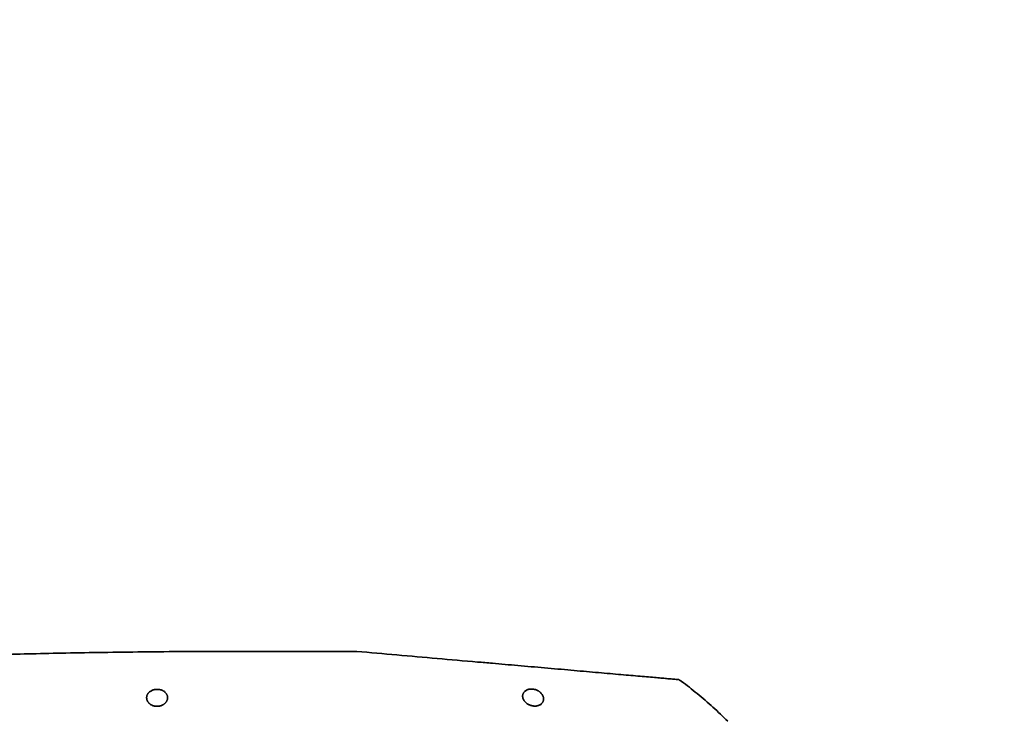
# Model space of a CAD drawing. Header units: millimetres. Extents: x 0 to 14900, y 0 to 10500.
# Tile 46 of 50: x 12322 to 12790, y 5894 to 6227. Entities that reach past the tile are written whole.
import ezdxf

# ---------------------------------------------------------------- set-up
doc = ezdxf.new("R2010")
doc.units = ezdxf.units.MM
doc.header["$LTSCALE"] = 25
doc.styles.add('SLDTEXTSTYLE0', font='TXT', dxfattribs={"width": 0.605})
doc.dimstyles.new('SLDDIMSTYLE2', dxfattribs={"dimtxt": 87.5, "dimasz": 87.5, "dimexe": 0, "dimexo": 0.0625, "dimgap": 21.875, "dimtad": 1, "dimdec": 4, "dimlfac": 25, "dimzin": 12, "dimdsep": 46, "dimtxsty": 'SLDTEXTSTYLE0', "dimsah": 1, "dimcen": 0.09, "dimadec": 1, "dimazin": 3, "dimtfac": 1, "dimtofl": 0, "dimtmove": 0, "dimatfit": 3, "dimfxl": 1, "dimfrac": 2, "dimtolj": 1, "dimtzin": 12, "dimarcsym": 0})

# ---------------------------------------------------------------- blocks, each defined once
blk = doc.blocks.new('_D_6')
at = {"color": 7, "linetype": 'Continuous', "lineweight": 0}
for p, q in [((7972.55, 6237.04), (7775.38, 6271.81)), ((12131.86, 5733.81), (13924.74, 5733.81))]:
    blk.add_line(p, q, dxfattribs=at)
at = {"color": 7, "linetype": 'Continuous', "lineweight": 18}
blk.add_arc((10826.53, 5733.81), 3060.71, 0, 170, dxfattribs=at)
for points in [[(7812.31, 6265.3), (7841.01, 6348.9), (7816.46, 6353.59)], [(13887.24, 5733.81), (13898.49, 5821.48), (13873.49, 5821.12)]]:
    blk.add_solid(points, dxfattribs=at)
at = {"color": 7, "linetype": 'Continuous', "lineweight": 18, "insert": (10991.66, 8905.45), "char_height": 87.5, "attachment_point": 1, "rotation": 354.776, "style": 'SLDTEXTSTYLE0'}
blk.add_mtext('170°', dxfattribs=at)

msp = doc.modelspace()

# ---------------------------------------------------------------- linework, layer by layer
at = {"color": 7, "linetype": 'Continuous', "lineweight": 35}
msp.add_line((12481.8751148, 5926.8100723), (12422.0253763, 5926.8100723), dxfattribs=at)
at = {"color": 7, "linetype": 'Continuous', "lineweight": 18}
msp.add_arc((10826.5253734, 5733.8100723), 2848, 190, 170, dxfattribs=at)
at = {"color": 7, "linetype": 'Continuous', "lineweight": 35}
for points, knots in [([(12422.0253763, 5926.8100723), (12414.8209455, 5926.7988914), (12400.8652577, 5926.7772328), (12380.6120633, 5926.6104792), (12361.7193218, 5926.3695578), (12344.1872091, 5926.0644317), (12328.0157522, 5925.7152231), (12313.2048607, 5925.337892), (12300.6412593, 5924.9734027), (12290.1400344, 5924.638666), (12281.5163278, 5924.3442847), (12273.6987806, 5924.0613265), (12266.9213169, 5923.8034255), (12261.1231794, 5923.5736996), (12256.4028988, 5923.3805378), (12253.3641707, 5923.252891), (12251.8016905, 5923.1864267), (12251.3510232, 5923.167205), (12250.9086399, 5923.1482871), (12250.4745406, 5923.1296757), (12250.048725, 5923.1113736), (12247.4702347, 5923.0002742), (12242.7364929, 5922.7919741), (12235.8451719, 5922.4768245), (12228.9544045, 5922.1497904), (12222.0642114, 5921.8108728), (12215.1746129, 5921.4600726), (12207.5864311, 5921.0605805), (12200.7380999, 5920.6863909), (12194.888858, 5920.3567602), (12190.9968053, 5920.1332398), (12188.1715568, 5919.9684993), (12186.2405343, 5919.8547891), (12184.7654203, 5919.7674289), (12182.8562993, 5919.6536567), (12180.3178414, 5919.5009383), (12177.4624608, 5919.327047), (12174.6049044, 5919.1509417), (12171.8554469, 5918.9796053), (12169.0806452, 5918.8047537), (12166.3125089, 5918.6283907), (12162.0716924, 5918.355252), (12156.4369925, 5917.985231), (12149.6005788, 5917.5242484), (12143.0946286, 5917.0745987), (12136.9984341, 5916.6435502), (12131.3958665, 5916.2390998), (12126.3548209, 5915.8684108), (12121.9399182, 5915.5384784), (12118.2083043, 5915.2557529), (12115.2074979, 5915.0258512), (12112.9588229, 5914.8520634), (12111.5777215, 5914.7447011), (12110.9657135, 5914.6969692), (12111.0809644, 5914.7059544), (12111.104613, 5914.7077981)], [0, 0, 0, 0, 0.0620457, 0.1201885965, 0.1744286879, 0.2247659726, 0.2712004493, 0.3137321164, 0.3523609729, 0.3794456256, 0.4042162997, 0.4266729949, 0.4468157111, 0.4626271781, 0.4766466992, 0.4875015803, 0.4888202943, 0.4901152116, 0.4913863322, 0.492633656, 0.4938571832, 0.4950569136, 0.5148606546, 0.5346643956, 0.5544681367, 0.5742718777, 0.5940756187, 0.6138793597, 0.6397130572, 0.653142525, 0.6643339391, 0.6732872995, 0.6775153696, 0.6809930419, 0.6860134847, 0.6939862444, 0.7028939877, 0.7106509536, 0.7186396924, 0.7266320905, 0.7346762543, 0.7427169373, 0.7637641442, 0.7847353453, 0.8056614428, 0.8267211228, 0.8477294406, 0.8686399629, 0.8897068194, 0.9106943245, 0.9316173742, 0.9527003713, 0.9736621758, 0.9945956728, 1, 1, 1, 1]), ([(12481.8751148, 5926.8100723), (12494.6103809, 5925.6958809), (12513.714217, 5924.0245118), (12535.2269192, 5922.1423942), (12545.9898142, 5921.2007629), (12552.3694787, 5920.6426146), (12558.5008222, 5920.1061916), (12564.7506674, 5919.559401), (12571.0952308, 5919.0043236), (12577.4271733, 5918.4503504), (12583.6178883, 5917.908733), (12589.6161804, 5917.3839505), (12595.3767139, 5916.8799691), (12600.9431099, 5916.3929725), (12606.1844259, 5915.9344168), (12611.0595041, 5915.5079027), (12615.5377537, 5915.1161067), (12619.6643841, 5914.7550733), (12623.3312136, 5914.4342673), (12626.5189373, 5914.1553776), (12629.2117533, 5913.9197867), (12631.4377383, 5913.7250383), (12633.1461113, 5913.575575), (12634.3074635, 5913.4739698), (12634.9499766, 5913.4177572), (12634.9679587, 5913.416184), (12634.9756413, 5913.4155119)], [0, 0, 0, 0, 0.1966140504, 0.2949355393, 0.331810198, 0.3625407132, 0.3933543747, 0.4255757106, 0.4580201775, 0.4908107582, 0.5240767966, 0.556301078, 0.5887523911, 0.6215582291, 0.6548502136, 0.686842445, 0.7190622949, 0.7516358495, 0.7846961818, 0.8163754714, 0.8482789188, 0.8804417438, 0.9131383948, 0.9446303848, 0.9763440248, 1, 1, 1, 1]), ([(12658.1777908, 5893.6374708), (12655.854917, 5895.896574), (12651.1624409, 5900.4602261), (12643.7330623, 5906.7251278), (12638.3401864, 5911.0977319), (12635.3436072, 5913.1457), (12634.9670591, 5913.4030463)], [0, 0, 0, 0, 0.3184113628, 0.64322809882, 0.95516828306, 1, 1, 1, 1]), ([(12392.0007327, 5904.740627), (12392.0009161, 5904.8667895), (12392.0012838, 5905.1198008), (12391.9453434, 5905.499571), (12391.8460311, 5905.8785701), (12391.7029045, 5906.2397014), (12391.5221975, 5906.57987), (12391.3073709, 5906.899412), (12391.0486815, 5907.209917), (12390.6907521, 5907.5600825), (12390.2922463, 5907.8627802), (12389.867919, 5908.1149758), (12389.4470984, 5908.3245254), (12388.9013171, 5908.5341859), (12388.2200812, 5908.7070389), (12387.6141166, 5908.7871666), (12387.1211628, 5908.8091066), (12386.6489295, 5908.8022899), (12386.0797047, 5908.7473267), (12385.4391102, 5908.6158962), (12384.8318926, 5908.4210625), (12384.2547113, 5908.1624255), (12383.7182833, 5907.839125), (12383.2864298, 5907.4936717), (12382.9539471, 5907.1567471), (12382.6999594, 5906.8408542), (12382.486146, 5906.5085674), (12382.3147377, 5906.1650121), (12382.1856589, 5905.8144186), (12382.0975111, 5905.4577988), (12382.0499075, 5905.0942244), (12382.0433405, 5904.7097366), (12382.0849368, 5904.3071075), (12382.1829547, 5903.8867555), (12382.3382755, 5903.4671181), (12382.5369724, 5903.0843964), (12382.7649952, 5902.7418931), (12383.0109087, 5902.4378474), (12383.2975541, 5902.1437172), (12383.6820227, 5901.8159709), (12384.0977255, 5901.5365782), (12384.5300692, 5901.3082353), (12384.953879, 5901.1213739), (12385.4961597, 5900.9398813), (12386.1625911, 5900.80101), (12386.8650526, 5900.7397285), (12387.5497358, 5900.7618912), (12388.2049165, 5900.8588461), (12388.8146673, 5901.0183524), (12389.3933288, 5901.2408841), (12389.872536, 5901.4907154), (12390.261498, 5901.7441675), (12390.5749665, 5901.9869291), (12390.8595656, 5902.2479595), (12391.1324396, 5902.5448215), (12391.3835176, 5902.8773008), (12391.6043938, 5903.2470255), (12391.778947, 5903.6307501), (12391.9001461, 5904.0107721), (12391.9768052, 5904.3817766), (12391.992744, 5904.6208172), (12392.0007327, 5904.740627)], [0, 0, 0, 0, 0.0167644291, 0.0336200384, 0.0507694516, 0.0680249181, 0.0833668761, 0.0987975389, 0.1145327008, 0.1303866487, 0.1546635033, 0.1670826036, 0.1795949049, 0.1998450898, 0.2206493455, 0.2409203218, 0.251377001, 0.2619301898, 0.280370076, 0.2993295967, 0.3181604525, 0.3374207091, 0.3588106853, 0.3806356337, 0.3962692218, 0.412021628, 0.4281139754, 0.4443099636, 0.4602174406, 0.4762102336, 0.4924581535, 0.5087895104, 0.5273018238, 0.5459370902, 0.5649742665, 0.58415891, 0.5989630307, 0.6138502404, 0.6290248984, 0.6443129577, 0.6674078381, 0.6792192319, 0.6911190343, 0.7103673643, 0.730144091, 0.7494109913, 0.7693390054, 0.7871333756, 0.8053984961, 0.824172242, 0.8433477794, 0.8568906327, 0.8705377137, 0.8844781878, 0.8985059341, 0.9156297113, 0.9328815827, 0.9505053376, 0.9682451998, 0.984084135, 1, 1, 1, 1]), ([(12570.6493717, 5904.1224831), (12570.6494832, 5904.24744), (12570.6497068, 5904.4980252), (12570.5944166, 5904.8797866), (12570.4978142, 5905.2650019), (12570.3500058, 5905.6651887), (12570.1461467, 5906.0764816), (12569.8772634, 5906.4978405), (12569.5466907, 5906.9126341), (12569.1979365, 5907.2679233), (12568.8547415, 5907.5630591), (12568.5346353, 5907.8036584), (12568.1847416, 5908.0320252), (12567.7327062, 5908.2854393), (12567.1557074, 5908.5458344), (12566.5618285, 5908.7373741), (12566.0665207, 5908.8502241), (12565.688865, 5908.9132665), (12565.3018677, 5908.9537158), (12564.8224408, 5908.9729938), (12564.2553704, 5908.9454009), (12563.6370253, 5908.8416557), (12563.0647607, 5908.6724079), (12562.5360483, 5908.4412146), (12562.053786, 5908.1458971), (12561.672282, 5907.8252102), (12561.3831428, 5907.5080711), (12561.1660689, 5907.2070826), (12560.9890518, 5906.8890851), (12560.853462, 5906.558876), (12560.7587993, 5906.2206454), (12560.7035856, 5905.8754924), (12560.6874017, 5905.5228692), (12560.7117657, 5905.1465288), (12560.7840305, 5904.7488309), (12560.9127926, 5904.329953), (12561.0965602, 5903.9102954), (12561.3225126, 5903.5188325), (12561.5795749, 5903.1592517), (12561.8594075, 5902.8306119), (12562.1815795, 5902.5106216), (12562.609707, 5902.1504939), (12563.0675611, 5901.838982), (12563.5395618, 5901.5792984), (12563.9974615, 5901.3639852), (12564.5769746, 5901.1482813), (12565.2811421, 5900.9693472), (12565.8932128, 5900.8851281), (12566.3826839, 5900.8609705), (12566.8442332, 5900.8664418), (12567.3896449, 5900.9205964), (12567.9879154, 5901.0517381), (12568.5407029, 5901.2466291), (12569.0528537, 5901.5057851), (12569.5140256, 5901.8301964), (12569.8716906, 5902.1785944), (12570.1350367, 5902.5198814), (12570.3264165, 5902.8417766), (12570.4738156, 5903.1802208), (12570.6039668, 5903.6054389), (12570.6319982, 5903.9246436), (12570.6493717, 5904.1224831)], [0, 0, 0, 0, 0.0166620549, 0.0334136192, 0.0504415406, 0.0675638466, 0.0865355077, 0.1056492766, 0.125252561, 0.1450473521, 0.1579701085, 0.1709632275, 0.1842011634, 0.1975361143, 0.2185484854, 0.2401208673, 0.2506076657, 0.2611845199, 0.2720642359, 0.2830558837, 0.301438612, 0.3203767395, 0.3385173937, 0.3570796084, 0.3775005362, 0.3983337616, 0.4134934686, 0.4287690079, 0.4443732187, 0.4600765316, 0.4755415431, 0.4910873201, 0.5068725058, 0.5227351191, 0.5410636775, 0.559510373, 0.578337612, 0.5973018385, 0.6128723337, 0.6285329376, 0.6445026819, 0.6605930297, 0.684996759, 0.6974779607, 0.7100524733, 0.7301985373, 0.7508920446, 0.7710604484, 0.7814692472, 0.7919761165, 0.8101758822, 0.8288904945, 0.8474483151, 0.8664244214, 0.8876347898, 0.9092693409, 0.9250170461, 0.9408846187, 0.957094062, 0.9734073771, 1, 1, 1, 1])]:
    msp.add_open_spline(points, degree=3, knots=knots, dxfattribs=at)

# ---------------------------------------------------------------- dimensions: what is measured, and where the dimension line sits
at = {"color": 7, "linetype": 'Continuous', "lineweight": 18}
dim = msp.add_angular_dim_2l(base=(11093.2840942, 8782.8762034), line1=((12081.864904, 5733.8100723), (9571.1858428, 5733.8100723)), line2=((9847.6264669, 5906.4163609), (8021.7928928, 6228.3600823)), dimstyle='SLDDIMSTYLE2', dxfattribs=at)
dim.commit()
dim.dimension.update_dxf_attribs({"geometry": '_D_6', "text_midpoint": (11105.2016849, 8781.8100723), "dimtype": 162})

doc.saveas('drawing.dxf')
